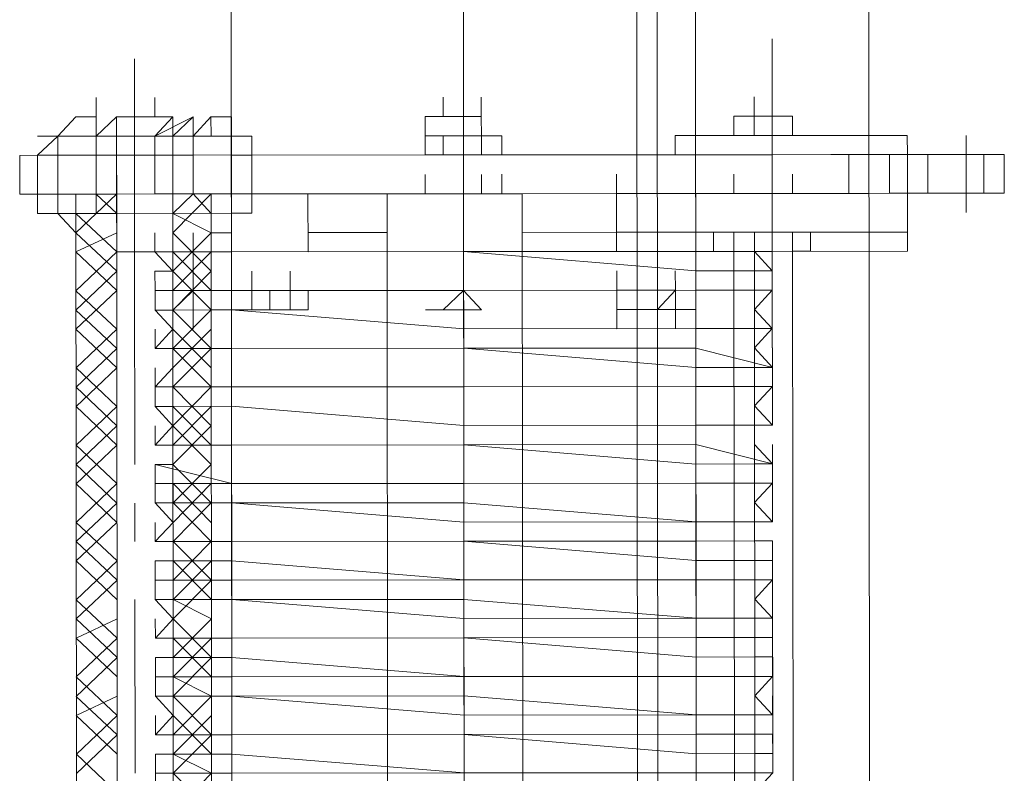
# Model space of a CAD drawing. Header units: inches. Extents: x -5850 to 5646, y 8947 to 13007.
# Tile 136 of 256: x -4227 to -4205, y 10831 to 10847. Entities that reach past the tile are written whole.
import ezdxf

# ---------------------------------------------------------------- set-up
doc = ezdxf.new("R2010")
doc.units = ezdxf.units.IN
doc.header["$MEASUREMENT"] = 0
doc.layers.add('at_Entity', color=7, linetype='Continuous')

msp = doc.modelspace()

# ---------------------------------------------------------------- linework, layer by layer
at = {"layer": 'at_Entity', "color": 7, "lineweight": 20}
for p, q in [((-4212.949, 10500.153), (-4213.751, 11398.174)), ((-4212.557, 10560.981), (-4213.305, 11398.174)), ((-4208.676, 11398.178), (-4207.875, 10500.158)), ((-4207.875, 10500.158), (-4208.676, 11398.178)), ((-4221.87, 10560.973), (-4222.555, 11328.048)), ((-4211.666, 10500.154), (-4212.406, 11328.057)), ((-4217.495, 10845.251), (-4217.496, 10845.675)), ((-4217.049, 10845.252), (-4217.05, 10845.676)), ((-4217.049, 10845.252), (-4217.05, 10845.676)), ((-4216.659, 10845.252), (-4216.659, 10845.676)), ((-4216.659, 10845.252), (-4216.659, 10845.676)), ((-4216.659, 10845.252), (-4216.659, 10845.676)), ((-4210.692, 10845.258), (-4210.692, 10845.681)), ((-4225.525, 10845.244), (-4225.915, 10844.82)), ((-4225.525, 10845.244), (-4225.079, 10845.245)), ((-4225.079, 10845.245), (-4225.079, 10844.821)), ((-4224.633, 10845.245), (-4223.406, 10845.246)), ((-4224.243, 10845.245), (-4224.633, 10845.245)), ((-4224.632, 10844.403), (-4224.633, 10845.245)), ((-4223.797, 10845.246), (-4224.243, 10845.245)), ((-4223.406, 10845.246), (-4223.406, 10844.822)), ((-4222.96, 10844.823), (-4222.57, 10845.247)), ((-4222.57, 10845.247), (-4222.124, 10845.247)), ((-4222.124, 10845.247), (-4222.123, 10844.824)), ((-4217.886, 10845.251), (-4217.049, 10845.252)), ((-4217.885, 10844.409), (-4217.886, 10845.251)), ((-4217.049, 10845.252), (-4217.495, 10845.251)), ((-4216.659, 10845.252), (-4217.049, 10845.252)), ((-4217.049, 10845.252), (-4216.659, 10845.252)), ((-4216.658, 10844.828), (-4216.659, 10845.252)), ((-4216.659, 10845.252), (-4216.658, 10844.828)), ((-4211.138, 10845.257), (-4210.692, 10845.258)), ((-4211.138, 10844.833), (-4211.138, 10845.257)), ((-4211.138, 10844.833), (-4211.138, 10845.257)), ((-4210.302, 10845.258), (-4210.692, 10845.258)), ((-4210.692, 10844.834), (-4210.692, 10845.258)), ((-4210.692, 10845.258), (-4209.856, 10845.258)), ((-4209.856, 10845.258), (-4209.855, 10844.834)), ((-4225.915, 10844.82), (-4226.361, 10844.402)), ((-4225.915, 10844.402), (-4225.915, 10844.82)), ((-4225.915, 10844.82), (-4225.525, 10844.82)), ((-4225.915, 10844.402), (-4225.915, 10844.82)), ((-4225.525, 10844.82), (-4224.633, 10844.821)), ((-4225.079, 10844.821), (-4224.633, 10844.821)), ((-4225.078, 10844.403), (-4225.079, 10844.821)), ((-4225.078, 10844.403), (-4225.079, 10844.821)), ((-4224.633, 10844.821), (-4223.406, 10844.822)), ((-4224.633, 10844.821), (-4224.632, 10844.403)), ((-4223.796, 10844.822), (-4223.796, 10844.404)), ((-4223.406, 10844.822), (-4222.96, 10844.823)), ((-4223.406, 10844.404), (-4223.406, 10844.822)), ((-4223.406, 10844.404), (-4223.406, 10844.822)), ((-4223.406, 10844.822), (-4223.406, 10844.404)), ((-4223.406, 10844.404), (-4223.406, 10844.822)), ((-4222.959, 10844.405), (-4222.96, 10844.823)), ((-4222.96, 10844.823), (-4222.569, 10844.823)), ((-4222.569, 10844.823), (-4222.123, 10844.824)), ((-4222.123, 10844.824), (-4221.677, 10844.824)), ((-4222.123, 10844.824), (-4222.123, 10844.405)), ((-4222.123, 10844.405), (-4222.123, 10844.824)), ((-4221.677, 10844.824), (-4221.677, 10844.406)), ((-4216.658, 10844.828), (-4217.885, 10844.827)), ((-4217.885, 10844.409), (-4217.885, 10844.827)), ((-4217.885, 10844.409), (-4217.885, 10844.827)), ((-4217.495, 10844.828), (-4217.495, 10844.409)), ((-4217.049, 10844.828), (-4217.048, 10844.41)), ((-4216.658, 10844.828), (-4216.212, 10844.829)), ((-4216.658, 10844.828), (-4216.658, 10844.41)), ((-4216.212, 10844.411), (-4216.212, 10844.829)), ((-4216.212, 10844.829), (-4216.212, 10844.411)), ((-4216.212, 10844.411), (-4216.212, 10844.829)), ((-4210.692, 10844.834), (-4212.42, 10844.832)), ((-4212.42, 10844.832), (-4212.42, 10844.414)), ((-4212.42, 10844.414), (-4212.42, 10844.832)), ((-4211.138, 10844.833), (-4210.692, 10844.834)), ((-4210.692, 10844.834), (-4209.465, 10844.835)), ((-4210.692, 10844.834), (-4210.301, 10844.834)), ((-4210.692, 10844.834), (-4210.301, 10844.834)), ((-4210.301, 10844.834), (-4210.692, 10844.834)), ((-4209.465, 10844.835), (-4210.301, 10844.834)), ((-4209.465, 10844.835), (-4210.301, 10844.834)), ((-4210.301, 10844.834), (-4210.301, 10844.416)), ((-4210.301, 10844.416), (-4210.301, 10844.834)), ((-4209.855, 10844.834), (-4209.465, 10844.835)), ((-4207.346, 10844.837), (-4209.465, 10844.835)), ((-4207.345, 10844.418), (-4207.346, 10844.837)), ((-4207.345, 10844.418), (-4207.346, 10844.837)), ((-4226.361, 10844.402), (-4226.751, 10844.401)), ((-4226.751, 10844.401), (-4226.751, 10843.554)), ((-4226.36, 10843.554), (-4226.361, 10844.402)), ((-4226.361, 10844.402), (-4226.36, 10843.554)), ((-4226.361, 10844.402), (-4225.915, 10844.402)), ((-4225.915, 10844.402), (-4226.361, 10844.402)), ((-4226.361, 10844.402), (-4226.36, 10843.554)), ((-4225.078, 10844.403), (-4225.915, 10844.402)), ((-4225.914, 10843.554), (-4225.915, 10844.402)), ((-4225.915, 10844.402), (-4225.914, 10843.554)), ((-4225.915, 10844.402), (-4225.914, 10843.554)), ((-4224.632, 10844.403), (-4225.078, 10844.403)), ((-4225.078, 10844.403), (-4224.632, 10844.403)), ((-4224.632, 10844.403), (-4223.406, 10844.404)), ((-4224.632, 10844.403), (-4223.406, 10844.404)), ((-4224.632, 10843.555), (-4224.632, 10844.403)), ((-4224.632, 10844.403), (-4224.632, 10843.555)), ((-4222.959, 10844.405), (-4223.796, 10844.404)), ((-4223.796, 10844.404), (-4223.795, 10843.556)), ((-4223.796, 10844.404), (-4223.795, 10843.556)), ((-4223.406, 10844.404), (-4222.959, 10844.405)), ((-4217.885, 10844.409), (-4222.959, 10844.405)), ((-4222.123, 10844.405), (-4221.677, 10844.406)), ((-4221.677, 10844.406), (-4222.123, 10844.405)), ((-4222.123, 10844.405), (-4222.122, 10843.558)), ((-4221.677, 10844.406), (-4221.676, 10843.558)), ((-4221.677, 10844.406), (-4221.676, 10843.558)), ((-4221.677, 10844.406), (-4221.676, 10843.558)), ((-4216.212, 10844.411), (-4217.885, 10844.409)), ((-4217.495, 10844.409), (-4217.885, 10844.409)), ((-4216.658, 10844.41), (-4217.495, 10844.409)), ((-4216.212, 10844.411), (-4216.658, 10844.41)), ((-4212.42, 10844.414), (-4216.212, 10844.411)), ((-4212.42, 10844.414), (-4211.137, 10844.415)), ((-4211.137, 10844.415), (-4210.301, 10844.416)), ((-4209.018, 10844.417), (-4210.301, 10844.416)), ((-4208.628, 10844.417), (-4210.301, 10844.416)), ((-4208.628, 10844.417), (-4209.018, 10844.417)), ((-4208.628, 10844.417), (-4208.182, 10844.418)), ((-4208.627, 10843.57), (-4208.628, 10844.417)), ((-4207.736, 10844.418), (-4208.182, 10844.418)), ((-4207.735, 10843.571), (-4207.736, 10844.418)), ((-4207.736, 10844.418), (-4207.345, 10844.418)), ((-4206.063, 10844.42), (-4207.345, 10844.418)), ((-4206.899, 10843.571), (-4206.899, 10844.419)), ((-4205.226, 10844.42), (-4206.063, 10844.42)), ((-4205.672, 10843.572), (-4205.673, 10844.42)), ((-4205.226, 10843.573), (-4205.226, 10844.42)), ((-4225.078, 10843.555), (-4225.078, 10843.979)), ((-4225.078, 10843.555), (-4225.078, 10843.979)), ((-4224.632, 10843.555), (-4224.632, 10843.979)), ((-4223.795, 10843.556), (-4223.796, 10843.98)), ((-4223.405, 10843.557), (-4223.405, 10843.98)), ((-4223.405, 10843.557), (-4223.405, 10843.98)), ((-4221.676, 10843.558), (-4221.676, 10843.982)), ((-4221.676, 10843.558), (-4221.676, 10843.982)), ((-4217.884, 10843.561), (-4217.885, 10843.985)), ((-4217.884, 10843.561), (-4217.885, 10843.985)), ((-4216.657, 10843.563), (-4216.658, 10843.986)), ((-4216.657, 10843.563), (-4216.658, 10843.986)), ((-4216.211, 10843.563), (-4216.212, 10843.987)), ((-4213.702, 10843.565), (-4213.702, 10843.989)), ((-4213.702, 10843.565), (-4213.702, 10843.989)), ((-4211.137, 10843.567), (-4211.137, 10843.991)), ((-4210.3, 10843.568), (-4210.301, 10843.992)), ((-4209.854, 10843.569), (-4209.854, 10843.992)), ((-4207.345, 10843.571), (-4207.345, 10843.995)), ((-4226.36, 10843.554), (-4226.751, 10843.554)), ((-4225.914, 10843.554), (-4226.36, 10843.554)), ((-4226.36, 10843.554), (-4226.36, 10843.13)), ((-4225.914, 10843.554), (-4226.36, 10843.554)), ((-4225.078, 10843.555), (-4225.914, 10843.554)), ((-4225.914, 10843.13), (-4225.914, 10843.554)), ((-4225.914, 10843.554), (-4225.914, 10843.13)), ((-4225.523, 10843.131), (-4225.524, 10843.555)), ((-4225.078, 10843.555), (-4225.524, 10843.555)), ((-4225.499, 10815.678), (-4225.524, 10843.555)), ((-4224.632, 10843.555), (-4225.078, 10843.555)), ((-4224.631, 10843.132), (-4225.078, 10843.555)), ((-4224.632, 10843.555), (-4225.078, 10843.555)), ((-4225.078, 10843.555), (-4224.632, 10843.555)), ((-4225.077, 10843.131), (-4225.078, 10843.555)), ((-4224.632, 10843.555), (-4223.795, 10843.556)), ((-4224.632, 10843.555), (-4224.63, 10842.29)), ((-4224.632, 10843.555), (-4224.631, 10843.132)), ((-4223.795, 10843.556), (-4223.405, 10843.557)), ((-4222.959, 10843.557), (-4223.405, 10843.557)), ((-4223.405, 10843.557), (-4222.959, 10843.557)), ((-4223.404, 10843.133), (-4223.405, 10843.557)), ((-4222.959, 10843.557), (-4223.405, 10843.557)), ((-4223.405, 10843.557), (-4223.404, 10842.291)), ((-4223.404, 10843.133), (-4223.405, 10843.557)), ((-4223.404, 10843.133), (-4223.405, 10843.557)), ((-4222.959, 10843.557), (-4222.568, 10843.557)), ((-4222.568, 10843.557), (-4222.959, 10843.557)), ((-4217.494, 10843.562), (-4222.568, 10843.557)), ((-4222.543, 10815.681), (-4222.568, 10843.557)), ((-4222.122, 10843.558), (-4217.048, 10843.562)), ((-4222.097, 10815.681), (-4222.122, 10843.558)), ((-4222.121, 10842.292), (-4222.122, 10843.558)), ((-4222.122, 10843.558), (-4222.122, 10843.134)), ((-4221.676, 10843.558), (-4221.676, 10843.134)), ((-4221.676, 10843.558), (-4221.676, 10843.134)), ((-4218.33, 10843.561), (-4220.449, 10843.559)), ((-4220.449, 10843.559), (-4217.884, 10843.561)), ((-4220.449, 10843.559), (-4220.448, 10842.293)), ((-4218.696, 10815.684), (-4218.721, 10843.561)), ((-4218.721, 10843.561), (-4218.33, 10843.561)), ((-4218.33, 10843.561), (-4216.211, 10843.563)), ((-4218.33, 10843.561), (-4217.884, 10843.561)), ((-4217.884, 10843.561), (-4216.211, 10843.563)), ((-4217.494, 10843.562), (-4212.419, 10843.566)), ((-4217.048, 10843.562), (-4216.657, 10843.563)), ((-4211.973, 10843.567), (-4216.657, 10843.563)), ((-4213.702, 10843.565), (-4216.657, 10843.563)), ((-4216.211, 10843.563), (-4216.657, 10843.563)), ((-4216.211, 10843.563), (-4213.702, 10843.565)), ((-4216.211, 10843.563), (-4215.765, 10843.563)), ((-4215.765, 10843.563), (-4215.74, 10815.687)), ((-4207.345, 10843.571), (-4213.702, 10843.565)), ((-4212.419, 10843.566), (-4213.702, 10843.565)), ((-4213.701, 10842.718), (-4213.702, 10843.565)), ((-4207.345, 10843.571), (-4212.419, 10843.566)), ((-4211.137, 10843.567), (-4212.419, 10843.566)), ((-4211.973, 10843.567), (-4211.972, 10842.301)), ((-4211.948, 10815.69), (-4211.973, 10843.567)), ((-4211.583, 10843.567), (-4209.464, 10843.569)), ((-4211.583, 10843.567), (-4209.464, 10843.569)), ((-4210.3, 10843.568), (-4211.137, 10843.567)), ((-4210.3, 10843.568), (-4208.627, 10843.57)), ((-4209.018, 10843.569), (-4210.3, 10843.568)), ((-4208.627, 10843.57), (-4209.018, 10843.569)), ((-4208.181, 10843.57), (-4208.627, 10843.57)), ((-4207.735, 10843.571), (-4208.181, 10843.57)), ((-4207.345, 10843.571), (-4207.735, 10843.571)), ((-4206.062, 10843.572), (-4207.345, 10843.571)), ((-4207.344, 10842.723), (-4207.345, 10843.571)), ((-4205.226, 10843.573), (-4206.062, 10843.572)), ((-4226.36, 10843.13), (-4225.914, 10843.13)), ((-4225.523, 10843.131), (-4225.914, 10843.13)), ((-4225.523, 10842.707), (-4225.914, 10843.13)), ((-4224.631, 10843.132), (-4224.63, 10842.29)), ((-4224.63, 10842.29), (-4224.631, 10843.132)), ((-4223.404, 10843.133), (-4223.404, 10842.291)), ((-4223.404, 10843.133), (-4223.404, 10842.291)), ((-4222.122, 10843.134), (-4222.568, 10843.133)), ((-4221.676, 10843.134), (-4222.122, 10843.134)), ((-4222.122, 10843.134), (-4222.121, 10842.71)), ((-4213.701, 10842.718), (-4213.701, 10843.141)), ((-4224.63, 10842.29), (-4224.631, 10842.708)), ((-4224.63, 10842.29), (-4224.631, 10842.708)), ((-4224.63, 10842.29), (-4224.631, 10842.708)), ((-4224.63, 10842.29), (-4224.631, 10842.708)), ((-4224.63, 10842.29), (-4224.631, 10842.708)), ((-4224.63, 10842.29), (-4224.631, 10842.708)), ((-4223.794, 10842.29), (-4223.794, 10842.709)), ((-4223.794, 10842.29), (-4223.794, 10842.709)), ((-4223.404, 10842.291), (-4223.404, 10842.709)), ((-4223.404, 10842.291), (-4223.404, 10842.709)), ((-4223.404, 10842.291), (-4223.404, 10842.709)), ((-4223.404, 10842.291), (-4223.404, 10842.709)), ((-4223.404, 10842.291), (-4223.404, 10842.709)), ((-4223.404, 10842.291), (-4223.404, 10842.709)), ((-4222.958, 10842.291), (-4222.958, 10842.709)), ((-4222.958, 10842.291), (-4222.958, 10842.709)), ((-4222.958, 10842.291), (-4222.958, 10842.709)), ((-4222.121, 10842.71), (-4222.568, 10842.71)), ((-4222.567, 10842.291), (-4222.568, 10842.71)), ((-4222.567, 10842.291), (-4222.568, 10842.71)), ((-4222.567, 10842.291), (-4222.568, 10842.71)), ((-4222.121, 10842.292), (-4222.121, 10842.71)), ((-4220.449, 10842.712), (-4218.72, 10842.713)), ((-4215.764, 10842.716), (-4213.701, 10842.718)), ((-4207.344, 10842.723), (-4213.701, 10842.718)), ((-4213.701, 10842.718), (-4213.701, 10842.299)), ((-4213.701, 10842.718), (-4213.701, 10842.299)), ((-4211.972, 10842.301), (-4211.972, 10842.719)), ((-4211.582, 10842.301), (-4211.582, 10842.719)), ((-4211.136, 10842.302), (-4211.136, 10842.72)), ((-4209.853, 10842.303), (-4209.853, 10842.721)), ((-4209.853, 10842.303), (-4209.853, 10842.721)), ((-4209.463, 10842.303), (-4209.463, 10842.721)), ((-4207.344, 10842.305), (-4207.344, 10842.723)), ((-4222.121, 10842.292), (-4217.047, 10842.296)), ((-4222.121, 10842.292), (-4217.047, 10842.296)), ((-4217.047, 10842.296), (-4222.121, 10842.292)), ((-4220.448, 10842.293), (-4218.719, 10842.295)), ((-4211.972, 10842.301), (-4217.047, 10842.296)), ((-4217.047, 10842.296), (-4211.972, 10841.877)), ((-4211.972, 10841.877), (-4217.047, 10842.296)), ((-4213.701, 10842.299), (-4215.764, 10842.298)), ((-4213.701, 10842.299), (-4211.582, 10842.301)), ((-4210.689, 10842.302), (-4211.972, 10842.301)), ((-4211.582, 10842.301), (-4210.299, 10842.302)), ((-4211.136, 10842.302), (-4211.582, 10842.301)), ((-4211.136, 10842.302), (-4211.582, 10842.301)), ((-4211.136, 10842.302), (-4209.463, 10842.303)), ((-4211.136, 10842.302), (-4209.853, 10842.303)), ((-4211.113, 10816.533), (-4211.136, 10842.302)), ((-4210.299, 10841.879), (-4210.689, 10842.302)), ((-4210.299, 10842.302), (-4207.344, 10842.305)), ((-4210.299, 10841.879), (-4210.299, 10842.302)), ((-4209.463, 10842.303), (-4209.853, 10842.303)), ((-4209.853, 10842.303), (-4209.83, 10816.534)), ((-4224.63, 10842.29), (-4223.404, 10842.291)), ((-4223.404, 10842.291), (-4224.63, 10842.29)), ((-4224.607, 10816.521), (-4224.63, 10842.29)), ((-4224.607, 10816.521), (-4224.63, 10842.29)), ((-4222.958, 10842.291), (-4223.794, 10842.29)), ((-4222.958, 10842.291), (-4223.794, 10842.29)), ((-4222.958, 10842.291), (-4223.794, 10842.29)), ((-4223.794, 10842.29), (-4223.403, 10841.867)), ((-4223.404, 10842.291), (-4223.381, 10816.522)), ((-4223.404, 10842.291), (-4223.381, 10816.522)), ((-4222.958, 10842.291), (-4222.957, 10841.443)), ((-4222.957, 10841.443), (-4222.958, 10842.291)), ((-4222.958, 10842.291), (-4222.567, 10842.291)), ((-4222.958, 10842.291), (-4222.567, 10842.291)), ((-4222.958, 10842.291), (-4222.567, 10842.291)), ((-4222.567, 10842.291), (-4222.121, 10842.292)), ((-4222.121, 10842.292), (-4222.567, 10842.291)), ((-4222.121, 10842.292), (-4222.567, 10842.291)), ((-4222.567, 10842.291), (-4222.566, 10841.444)), ((-4222.567, 10842.291), (-4222.566, 10841.444)), ((-4223.793, 10841.443), (-4223.794, 10841.867)), ((-4223.403, 10841.867), (-4223.794, 10841.867)), ((-4223.794, 10841.867), (-4223.793, 10841.443)), ((-4222.957, 10841.443), (-4222.957, 10841.867)), ((-4222.957, 10841.443), (-4222.957, 10841.867)), ((-4222.957, 10841.443), (-4222.957, 10841.867)), ((-4222.957, 10841.443), (-4222.957, 10841.867)), ((-4222.566, 10841.444), (-4222.567, 10841.868)), ((-4222.566, 10841.444), (-4222.567, 10841.868)), ((-4222.566, 10841.444), (-4222.567, 10841.868)), ((-4222.566, 10841.444), (-4222.567, 10841.868)), ((-4221.674, 10841.445), (-4221.675, 10841.868)), ((-4220.838, 10841.445), (-4220.838, 10841.869)), ((-4220.838, 10841.445), (-4220.838, 10841.869)), ((-4220.838, 10841.445), (-4220.838, 10841.869)), ((-4213.7, 10841.452), (-4213.7, 10841.876)), ((-4211.972, 10841.877), (-4210.299, 10841.879)), ((-4210.299, 10841.879), (-4211.972, 10841.877)), ((-4210.689, 10841.878), (-4210.299, 10841.879)), ((-4210.689, 10841.454), (-4210.689, 10841.878)), ((-4210.298, 10841.455), (-4210.299, 10841.879)), ((-4222.957, 10841.443), (-4223.793, 10841.443)), ((-4223.793, 10841.443), (-4222.957, 10841.443)), ((-4223.793, 10841.019), (-4223.793, 10841.443)), ((-4223.793, 10841.443), (-4223.403, 10841.443)), ((-4223.403, 10841.019), (-4222.957, 10841.443)), ((-4223.403, 10841.443), (-4223.403, 10841.019)), ((-4222.566, 10841.444), (-4222.957, 10841.443)), ((-4222.957, 10841.443), (-4222.566, 10841.444)), ((-4222.566, 10841.444), (-4222.12, 10841.444)), ((-4222.12, 10841.444), (-4222.566, 10841.444)), ((-4222.566, 10841.444), (-4222.566, 10841.02)), ((-4222.12, 10841.444), (-4217.046, 10841.449)), ((-4217.046, 10841.449), (-4222.12, 10841.444)), ((-4220.838, 10841.445), (-4221.674, 10841.445)), ((-4221.674, 10841.445), (-4220.838, 10841.445)), ((-4221.674, 10841.445), (-4221.284, 10841.445)), ((-4221.674, 10841.021), (-4221.674, 10841.445)), ((-4221.674, 10841.021), (-4221.674, 10841.445)), ((-4221.284, 10841.445), (-4221.283, 10841.021)), ((-4220.838, 10841.445), (-4220.837, 10841.022)), ((-4220.837, 10841.022), (-4220.838, 10841.445)), ((-4220.838, 10841.445), (-4220.837, 10841.022)), ((-4220.837, 10841.022), (-4220.838, 10841.445)), ((-4220.447, 10841.446), (-4220.447, 10841.022)), ((-4220.447, 10841.446), (-4220.447, 10841.022)), ((-4217.492, 10841.025), (-4217.046, 10841.449)), ((-4217.046, 10841.449), (-4211.971, 10841.453)), ((-4211.971, 10841.453), (-4217.046, 10841.449)), ((-4217.046, 10841.449), (-4216.655, 10841.025)), ((-4212.417, 10841.453), (-4213.7, 10841.452)), ((-4212.417, 10841.453), (-4213.7, 10841.452)), ((-4213.7, 10841.028), (-4213.7, 10841.452)), ((-4213.7, 10841.028), (-4213.7, 10841.452)), ((-4213.7, 10841.452), (-4213.699, 10840.61)), ((-4213.7, 10841.028), (-4213.7, 10841.452)), ((-4213.7, 10841.028), (-4213.7, 10841.452)), ((-4213.7, 10841.028), (-4213.7, 10841.452)), ((-4213.7, 10841.452), (-4213.699, 10840.61)), ((-4213.7, 10841.028), (-4213.7, 10841.452)), ((-4213.254, 10841.452), (-4213.253, 10840.61)), ((-4213.254, 10841.452), (-4213.253, 10840.61)), ((-4213.253, 10841.028), (-4213.254, 10841.452)), ((-4212.417, 10841.029), (-4212.417, 10841.453)), ((-4212.417, 10841.029), (-4212.417, 10841.453)), ((-4212.417, 10841.029), (-4212.417, 10841.453)), ((-4211.971, 10841.453), (-4210.298, 10841.455)), ((-4210.298, 10841.455), (-4211.971, 10841.453)), ((-4210.298, 10841.455), (-4210.689, 10841.454)), ((-4210.688, 10841.031), (-4210.298, 10841.455)), ((-4223.793, 10841.019), (-4222.956, 10841.02)), ((-4222.12, 10841.02), (-4223.793, 10841.019)), ((-4223.403, 10841.019), (-4223.793, 10841.019)), ((-4223.793, 10841.019), (-4223.402, 10840.601)), ((-4222.566, 10841.02), (-4223.403, 10841.019)), ((-4222.566, 10841.02), (-4222.12, 10841.02)), ((-4222.12, 10841.02), (-4217.045, 10840.607)), ((-4217.045, 10840.607), (-4222.12, 10841.02)), ((-4220.837, 10841.022), (-4221.674, 10841.021)), ((-4221.674, 10841.021), (-4220.837, 10841.022)), ((-4221.283, 10841.021), (-4221.674, 10841.021)), ((-4216.655, 10841.025), (-4217.492, 10841.025)), ((-4212.417, 10841.029), (-4212.807, 10841.029)), ((-4212.807, 10841.029), (-4212.417, 10841.029)), ((-4212.417, 10841.029), (-4212.417, 10840.611)), ((-4212.417, 10840.611), (-4212.417, 10841.029)), ((-4212.417, 10840.611), (-4212.417, 10841.029)), ((-4210.298, 10840.613), (-4210.688, 10841.031)), ((-4210.298, 10840.613), (-4210.298, 10841.031)), ((-4223.792, 10840.177), (-4223.792, 10840.601)), ((-4223.402, 10840.601), (-4223.792, 10840.177)), ((-4217.045, 10840.607), (-4211.97, 10840.611)), ((-4211.97, 10840.611), (-4217.045, 10840.607)), ((-4212.417, 10840.611), (-4213.699, 10840.61)), ((-4212.417, 10840.611), (-4213.699, 10840.61)), ((-4211.97, 10840.611), (-4210.298, 10840.613)), ((-4210.298, 10840.613), (-4211.97, 10840.611)), ((-4210.688, 10840.189), (-4210.298, 10840.613)), ((-4223.792, 10840.177), (-4222.119, 10840.178)), ((-4222.119, 10840.178), (-4223.792, 10840.177)), ((-4223.792, 10840.177), (-4223.402, 10840.177)), ((-4223.402, 10840.177), (-4223.401, 10839.753)), ((-4222.119, 10840.178), (-4217.045, 10840.183)), ((-4222.119, 10840.178), (-4217.045, 10840.183)), ((-4211.97, 10840.187), (-4217.045, 10840.183)), ((-4217.045, 10840.183), (-4211.97, 10839.764)), ((-4211.97, 10840.187), (-4210.297, 10839.765)), ((-4210.297, 10839.765), (-4210.688, 10840.189)), ((-4210.297, 10839.765), (-4210.297, 10840.189)), ((-4223.791, 10839.335), (-4223.792, 10839.753)), ((-4223.401, 10839.753), (-4223.791, 10839.335)), ((-4210.297, 10839.765), (-4211.97, 10839.764)), ((-4210.687, 10839.347), (-4210.687, 10839.765)), ((-4210.687, 10839.765), (-4210.297, 10839.765)), ((-4210.296, 10839.347), (-4210.297, 10839.765)), ((-4223.791, 10839.335), (-4222.118, 10839.336)), ((-4222.118, 10839.336), (-4223.791, 10839.335)), ((-4223.791, 10838.911), (-4223.791, 10839.335)), ((-4223.791, 10839.335), (-4223.401, 10839.335)), ((-4223.401, 10839.335), (-4223.401, 10838.911)), ((-4222.118, 10839.336), (-4217.044, 10839.341)), ((-4217.044, 10839.341), (-4222.118, 10839.336)), ((-4217.044, 10839.341), (-4211.969, 10839.345)), ((-4211.969, 10839.345), (-4217.044, 10839.341)), ((-4211.969, 10839.345), (-4210.296, 10839.347)), ((-4210.296, 10839.347), (-4211.969, 10839.345)), ((-4210.296, 10839.347), (-4210.687, 10839.347)), ((-4210.686, 10838.923), (-4210.296, 10839.347)), ((-4223.791, 10838.911), (-4222.118, 10838.913)), ((-4222.118, 10838.913), (-4223.791, 10838.911)), ((-4223.401, 10838.911), (-4223.791, 10838.911)), ((-4223.791, 10838.911), (-4223.4, 10838.488)), ((-4222.118, 10838.913), (-4217.043, 10838.493)), ((-4222.118, 10838.913), (-4217.043, 10838.493)), ((-4210.296, 10838.499), (-4210.686, 10838.923)), ((-4210.296, 10838.499), (-4210.296, 10838.923)), ((-4223.79, 10838.063), (-4223.791, 10838.487)), ((-4223.4, 10838.488), (-4223.79, 10838.063)), ((-4217.043, 10838.493), (-4211.969, 10838.498)), ((-4211.969, 10838.498), (-4217.043, 10838.493)), ((-4211.969, 10838.498), (-4210.296, 10838.499)), ((-4210.296, 10838.499), (-4211.969, 10838.498)), ((-4210.686, 10838.075), (-4210.686, 10838.499)), ((-4210.686, 10838.499), (-4210.296, 10838.499)), ((-4223.79, 10838.063), (-4222.117, 10838.065)), ((-4222.117, 10838.065), (-4223.79, 10838.063)), ((-4223.79, 10838.063), (-4223.4, 10838.064)), ((-4223.4, 10838.064), (-4223.4, 10837.64)), ((-4222.117, 10838.065), (-4217.043, 10838.069)), ((-4217.043, 10838.069), (-4222.117, 10838.065)), ((-4211.968, 10838.074), (-4217.043, 10838.069)), ((-4217.043, 10838.069), (-4211.968, 10837.65)), ((-4211.968, 10838.074), (-4210.295, 10837.652)), ((-4210.295, 10837.652), (-4210.686, 10838.075)), ((-4210.295, 10837.652), (-4210.295, 10838.075)), ((-4223.79, 10837.64), (-4222.117, 10837.223)), ((-4223.79, 10837.64), (-4223.789, 10837.221)), ((-4223.4, 10837.64), (-4223.79, 10837.64)), ((-4210.295, 10837.652), (-4211.968, 10837.65)), ((-4210.685, 10837.651), (-4210.295, 10837.652)), ((-4210.685, 10837.233), (-4210.685, 10837.651)), ((-4210.295, 10837.233), (-4210.295, 10837.652)), ((-4222.117, 10837.223), (-4223.789, 10837.221)), ((-4223.789, 10837.221), (-4223.399, 10837.222)), ((-4223.789, 10836.798), (-4223.789, 10837.221)), ((-4223.399, 10837.222), (-4223.399, 10836.798)), ((-4222.117, 10837.223), (-4217.042, 10837.227)), ((-4217.042, 10837.227), (-4222.117, 10837.223)), ((-4217.042, 10837.227), (-4211.967, 10837.232)), ((-4211.967, 10837.232), (-4217.042, 10837.227)), ((-4211.967, 10837.232), (-4210.295, 10837.233)), ((-4210.295, 10837.233), (-4211.967, 10837.232)), ((-4210.295, 10837.233), (-4210.685, 10837.233)), ((-4210.685, 10836.809), (-4210.295, 10837.233)), ((-4223.789, 10836.798), (-4222.116, 10836.799)), ((-4222.116, 10836.799), (-4223.789, 10836.798)), ((-4223.399, 10836.798), (-4223.789, 10836.798)), ((-4223.789, 10836.798), (-4223.398, 10836.374)), ((-4217.042, 10836.804), (-4222.116, 10836.799)), ((-4222.116, 10836.799), (-4217.041, 10836.38)), ((-4217.042, 10836.804), (-4211.967, 10836.384)), ((-4210.294, 10836.386), (-4210.685, 10836.809)), ((-4210.294, 10836.386), (-4210.294, 10836.81)), ((-4223.788, 10835.956), (-4223.789, 10836.374)), ((-4223.398, 10836.374), (-4223.788, 10835.956)), ((-4211.967, 10836.384), (-4217.041, 10836.38)), ((-4211.967, 10836.384), (-4210.294, 10836.386)), ((-4210.294, 10836.386), (-4211.967, 10836.384)), ((-4210.684, 10836.385), (-4210.294, 10836.386)), ((-4210.684, 10835.967), (-4210.684, 10836.385)), ((-4223.788, 10835.956), (-4222.115, 10835.957)), ((-4222.115, 10835.957), (-4223.788, 10835.956)), ((-4223.788, 10835.956), (-4223.398, 10835.956)), ((-4223.398, 10835.956), (-4223.398, 10835.532)), ((-4222.115, 10835.957), (-4217.041, 10835.962)), ((-4222.115, 10835.957), (-4217.041, 10835.962)), ((-4211.966, 10835.966), (-4217.041, 10835.962)), ((-4217.041, 10835.962), (-4211.966, 10835.542)), ((-4211.966, 10835.966), (-4210.293, 10835.968)), ((-4210.293, 10835.968), (-4210.684, 10835.967)), ((-4210.293, 10835.544), (-4210.293, 10835.968)), ((-4223.788, 10835.532), (-4222.115, 10835.533)), ((-4223.788, 10835.532), (-4223.788, 10835.108)), ((-4223.398, 10835.532), (-4223.788, 10835.532)), ((-4222.115, 10835.533), (-4217.04, 10835.114)), ((-4211.966, 10835.542), (-4210.293, 10835.544)), ((-4210.683, 10835.543), (-4210.293, 10835.544)), ((-4210.683, 10835.12), (-4210.683, 10835.543)), ((-4210.293, 10835.12), (-4210.293, 10835.544)), ((-4223.788, 10835.108), (-4222.115, 10835.109)), ((-4223.787, 10834.684), (-4223.788, 10835.108)), ((-4223.788, 10835.108), (-4223.397, 10835.108)), ((-4223.397, 10835.108), (-4223.397, 10834.684)), ((-4217.04, 10835.114), (-4222.115, 10835.109)), ((-4217.04, 10835.114), (-4211.966, 10835.118)), ((-4211.966, 10835.118), (-4217.04, 10835.114)), ((-4211.966, 10835.118), (-4210.293, 10835.12)), ((-4210.293, 10835.12), (-4211.966, 10835.118)), ((-4210.293, 10835.12), (-4210.683, 10835.12)), ((-4210.683, 10834.696), (-4210.293, 10835.12)), ((-4223.787, 10834.684), (-4222.114, 10834.686)), ((-4222.114, 10834.686), (-4223.787, 10834.684)), ((-4223.397, 10834.684), (-4223.787, 10834.684)), ((-4223.787, 10834.684), (-4223.396, 10834.266)), ((-4217.04, 10834.69), (-4222.114, 10834.686)), ((-4222.114, 10834.686), (-4217.039, 10834.272)), ((-4217.04, 10834.69), (-4211.965, 10834.276)), ((-4210.292, 10834.278), (-4210.683, 10834.696)), ((-4210.292, 10834.278), (-4210.292, 10834.696)), ((-4223.786, 10833.842), (-4223.787, 10834.266)), ((-4223.396, 10834.266), (-4223.786, 10833.842)), ((-4211.965, 10834.276), (-4217.039, 10834.272)), ((-4211.965, 10834.276), (-4210.292, 10834.278)), ((-4210.292, 10834.278), (-4211.965, 10834.276)), ((-4210.682, 10833.854), (-4210.682, 10834.278)), ((-4210.682, 10834.278), (-4210.292, 10834.278)), ((-4223.786, 10833.842), (-4222.114, 10833.844)), ((-4222.114, 10833.844), (-4223.786, 10833.842)), ((-4223.786, 10833.842), (-4223.396, 10833.842)), ((-4223.396, 10833.842), (-4223.396, 10833.419)), ((-4222.114, 10833.844), (-4217.039, 10833.848)), ((-4217.039, 10833.848), (-4222.114, 10833.844)), ((-4211.964, 10833.853), (-4217.039, 10833.848)), ((-4217.039, 10833.848), (-4211.964, 10833.429)), ((-4211.964, 10833.853), (-4210.292, 10833.854)), ((-4210.292, 10833.854), (-4210.682, 10833.854)), ((-4210.291, 10833.43), (-4210.292, 10833.854)), ((-4223.786, 10833.418), (-4222.113, 10833.42)), ((-4223.396, 10833.419), (-4223.786, 10833.418)), ((-4223.786, 10833.418), (-4223.786, 10832.994)), ((-4222.113, 10833.42), (-4217.038, 10833)), ((-4211.964, 10833.429), (-4210.291, 10833.43)), ((-4210.681, 10833.006), (-4210.682, 10833.43)), ((-4210.682, 10833.43), (-4210.291, 10833.43)), ((-4210.291, 10833.007), (-4210.291, 10833.43)), ((-4223.786, 10832.994), (-4222.113, 10832.996)), ((-4223.786, 10832.994), (-4223.395, 10832.995)), ((-4223.785, 10832.571), (-4223.786, 10832.994)), ((-4223.395, 10832.995), (-4223.395, 10832.571)), ((-4222.113, 10832.996), (-4217.038, 10833)), ((-4217.038, 10833), (-4211.964, 10833.005)), ((-4211.964, 10833.005), (-4217.038, 10833)), ((-4211.964, 10833.005), (-4210.291, 10833.007)), ((-4210.291, 10833.007), (-4211.964, 10833.005)), ((-4210.291, 10833.007), (-4210.681, 10833.006)), ((-4210.681, 10832.582), (-4210.291, 10833.007)), ((-4223.785, 10832.571), (-4222.112, 10832.572)), ((-4222.112, 10832.572), (-4223.785, 10832.571)), ((-4223.395, 10832.571), (-4223.785, 10832.571)), ((-4223.785, 10832.571), (-4223.395, 10832.153)), ((-4222.112, 10832.572), (-4217.038, 10832.577)), ((-4222.112, 10832.572), (-4217.037, 10832.158)), ((-4217.038, 10832.577), (-4211.963, 10832.163)), ((-4210.29, 10832.164), (-4210.681, 10832.582)), ((-4210.29, 10832.164), (-4210.29, 10832.583)), ((-4223.395, 10832.153), (-4223.785, 10831.729)), ((-4223.785, 10831.729), (-4223.785, 10832.152)), ((-4211.963, 10832.163), (-4217.037, 10832.158)), ((-4211.963, 10832.163), (-4210.29, 10832.164)), ((-4210.29, 10832.164), (-4211.963, 10832.163)), ((-4210.68, 10831.74), (-4210.68, 10832.164)), ((-4210.68, 10832.164), (-4210.29, 10832.164)), ((-4223.785, 10831.729), (-4222.112, 10831.73)), ((-4222.112, 10831.73), (-4223.785, 10831.729)), ((-4223.785, 10831.729), (-4223.394, 10831.729)), ((-4223.394, 10831.729), (-4223.394, 10831.305)), ((-4222.112, 10831.73), (-4217.037, 10831.735)), ((-4222.112, 10831.73), (-4217.037, 10831.735)), ((-4211.963, 10831.739), (-4217.037, 10831.735)), ((-4217.037, 10831.735), (-4211.962, 10831.315)), ((-4211.963, 10831.739), (-4210.29, 10831.741)), ((-4210.29, 10831.741), (-4210.68, 10831.74)), ((-4210.289, 10831.317), (-4210.29, 10831.741)), ((-4211.962, 10831.315), (-4210.289, 10831.317)), ((-4210.679, 10830.898), (-4210.68, 10831.317)), ((-4210.68, 10831.317), (-4210.289, 10831.317)), ((-4210.289, 10830.899), (-4210.289, 10831.317)), ((-4223.784, 10831.305), (-4222.111, 10831.306)), ((-4223.784, 10831.305), (-4223.784, 10830.887)), ((-4223.394, 10831.305), (-4223.784, 10831.305)), ((-4222.111, 10831.306), (-4217.036, 10830.893)), ((-4223.784, 10830.887), (-4222.111, 10830.888)), ((-4223.783, 10830.463), (-4223.784, 10830.887)), ((-4223.784, 10830.887), (-4223.393, 10830.887)), ((-4223.393, 10830.887), (-4223.393, 10830.463)), ((-4222.111, 10830.888), (-4217.036, 10830.893)), ((-4217.036, 10830.893), (-4211.962, 10830.897)), ((-4211.962, 10830.897), (-4217.036, 10830.893)), ((-4211.962, 10830.897), (-4210.289, 10830.899)), ((-4210.289, 10830.899), (-4211.962, 10830.897)), ((-4210.289, 10830.899), (-4210.679, 10830.898)), ((-4210.679, 10830.474), (-4210.289, 10830.899))]:
    msp.add_line(p, q, dxfattribs=at)
at = {"layer": 'at_Entity', "color": 3, "lineweight": 20}
for p, q in [((-4217.053, 10849.473), (-4217.049, 10845.252)), ((-4210.303, 10846.948), (-4210.301, 10843.992)), ((-4224.244, 10846.511), (-4224.24, 10841.866)), ((-4225.079, 10845.245), (-4225.08, 10845.669)), ((-4224.243, 10845.245), (-4224.243, 10845.669)), ((-4223.797, 10845.246), (-4223.797, 10845.67)), ((-4217.495, 10845.251), (-4217.496, 10845.675)), ((-4217.049, 10845.252), (-4217.05, 10845.676)), ((-4217.05, 10845.676), (-4217.048, 10843.986)), ((-4216.659, 10845.252), (-4216.659, 10845.676)), ((-4225.079, 10844.821), (-4225.079, 10845.245)), ((-4225.079, 10844.821), (-4224.633, 10845.245)), ((-4224.633, 10845.245), (-4225.079, 10844.821)), ((-4224.633, 10844.821), (-4224.633, 10845.245)), ((-4223.796, 10844.822), (-4222.96, 10845.247)), ((-4223.406, 10845.246), (-4223.796, 10844.822)), ((-4222.96, 10845.247), (-4223.406, 10844.822)), ((-4222.96, 10844.823), (-4222.96, 10845.247)), ((-4222.569, 10844.823), (-4222.57, 10845.247)), ((-4222.121, 10842.71), (-4222.124, 10845.247)), ((-4210.301, 10843.992), (-4210.302, 10845.258)), ((-4221.677, 10844.824), (-4226.361, 10844.82)), ((-4225.915, 10844.82), (-4226.361, 10844.402)), ((-4225.525, 10844.82), (-4225.915, 10844.82)), ((-4225.915, 10844.82), (-4225.914, 10843.554)), ((-4224.633, 10844.821), (-4225.525, 10844.82)), ((-4224.631, 10843.132), (-4224.633, 10844.821)), ((-4223.406, 10844.822), (-4222.569, 10844.823)), ((-4223.404, 10843.133), (-4223.406, 10844.822)), ((-4222.569, 10844.823), (-4221.677, 10844.824)), ((-4221.677, 10844.824), (-4221.676, 10843.134)), ((-4206.063, 10844.838), (-4206.062, 10843.148)), ((-4226.361, 10844.402), (-4226.36, 10843.554)), ((-4225.078, 10843.555), (-4225.078, 10844.403)), ((-4222.959, 10843.557), (-4222.959, 10844.405)), ((-4217.048, 10844.41), (-4217.047, 10843.138)), ((-4217.048, 10843.986), (-4217.048, 10844.41)), ((-4207.345, 10843.571), (-4207.345, 10844.418)), ((-4225.078, 10843.555), (-4225.078, 10843.979)), ((-4225.078, 10843.555), (-4225.078, 10843.979)), ((-4217.047, 10842.296), (-4217.048, 10843.986)), ((-4217.048, 10843.986), (-4217.048, 10843.562)), ((-4210.299, 10842.302), (-4210.301, 10843.992)), ((-4210.301, 10843.992), (-4210.299, 10842.721)), ((-4226.36, 10843.554), (-4225.914, 10843.554)), ((-4225.914, 10843.554), (-4225.914, 10843.13)), ((-4225.523, 10843.131), (-4225.524, 10843.555)), ((-4225.523, 10842.707), (-4224.632, 10843.555)), ((-4224.632, 10843.555), (-4225.078, 10843.555)), ((-4225.078, 10843.555), (-4224.631, 10843.132)), ((-4224.631, 10843.132), (-4224.632, 10843.555)), ((-4224.631, 10843.132), (-4224.632, 10843.555)), ((-4222.959, 10843.557), (-4223.405, 10843.557)), ((-4223.405, 10843.557), (-4223.404, 10842.291)), ((-4223.404, 10843.133), (-4222.959, 10843.557)), ((-4223.404, 10842.709), (-4222.568, 10843.557)), ((-4222.959, 10843.557), (-4222.568, 10843.133)), ((-4217.048, 10843.562), (-4217.047, 10842.715)), ((-4221.676, 10843.134), (-4226.36, 10843.13)), ((-4225.914, 10843.13), (-4224.631, 10843.132)), ((-4225.523, 10843.131), (-4224.63, 10842.29)), ((-4224.631, 10842.708), (-4224.631, 10843.132)), ((-4221.676, 10843.134), (-4223.404, 10843.133)), ((-4223.404, 10843.133), (-4222.568, 10842.71)), ((-4225.523, 10842.289), (-4224.631, 10842.708)), ((-4225.523, 10842.707), (-4224.63, 10841.866)), ((-4224.63, 10842.29), (-4224.631, 10842.708)), ((-4223.404, 10842.709), (-4222.567, 10841.868)), ((-4223.403, 10841.867), (-4222.568, 10842.71)), ((-4222.958, 10842.291), (-4222.958, 10842.709)), ((-4222.958, 10842.291), (-4222.958, 10842.709)), ((-4222.958, 10842.291), (-4222.958, 10842.709)), ((-4217.047, 10842.715), (-4217.047, 10842.296)), ((-4217.047, 10842.296), (-4217.047, 10842.715)), ((-4217.047, 10842.296), (-4217.047, 10842.715)), ((-4217.047, 10842.296), (-4217.047, 10842.715)), ((-4217.047, 10842.296), (-4217.047, 10842.715)), ((-4210.69, 10842.72), (-4210.688, 10841.031)), ((-4210.299, 10842.721), (-4210.299, 10841.879)), ((-4210.299, 10842.721), (-4210.299, 10842.302)), ((-4217.047, 10842.296), (-4217.043, 10838.493)), ((-4217.047, 10842.296), (-4217.046, 10841.449)), ((-4210.299, 10842.302), (-4210.299, 10841.879)), ((-4225.523, 10842.289), (-4224.63, 10841.442)), ((-4225.522, 10841.441), (-4224.63, 10842.29)), ((-4223.404, 10842.291), (-4222.566, 10841.444)), ((-4223.403, 10841.443), (-4222.567, 10842.291)), ((-4222.958, 10842.291), (-4222.956, 10840.601)), ((-4225.522, 10841.017), (-4224.63, 10841.866)), ((-4224.236, 10837.639), (-4224.24, 10841.866)), ((-4223.403, 10841.019), (-4222.567, 10841.868)), ((-4223.403, 10841.867), (-4222.566, 10841.02)), ((-4221.674, 10841.445), (-4221.675, 10841.868)), ((-4217.046, 10841.449), (-4217.046, 10841.873)), ((-4217.046, 10841.449), (-4217.046, 10841.873)), ((-4213.7, 10841.452), (-4213.7, 10841.876)), ((-4212.417, 10841.453), (-4212.418, 10841.877)), ((-4210.299, 10841.879), (-4210.296, 10838.499)), ((-4225.522, 10841.441), (-4224.629, 10840.6)), ((-4225.521, 10840.599), (-4224.63, 10841.442)), ((-4223.403, 10841.443), (-4222.566, 10841.444)), ((-4221.674, 10841.445), (-4221.674, 10841.021)), ((-4221.674, 10841.445), (-4221.284, 10841.445)), ((-4221.674, 10841.021), (-4221.674, 10841.445)), ((-4221.674, 10841.021), (-4221.674, 10841.445)), ((-4221.284, 10841.445), (-4221.283, 10841.021)), ((-4220.838, 10841.445), (-4220.837, 10841.022)), ((-4217.046, 10841.449), (-4217.045, 10841.025)), ((-4213.699, 10840.61), (-4213.7, 10841.452)), ((-4212.417, 10841.453), (-4212.807, 10841.029)), ((-4212.417, 10841.453), (-4212.417, 10840.611)), ((-4212.417, 10841.029), (-4212.417, 10841.453)), ((-4212.417, 10841.029), (-4212.417, 10841.453)), ((-4212.417, 10840.611), (-4212.417, 10841.453)), ((-4212.417, 10841.029), (-4212.417, 10841.453)), ((-4210.677, 10828.785), (-4210.689, 10841.454)), ((-4225.522, 10841.017), (-4224.629, 10840.176)), ((-4223.403, 10841.019), (-4222.565, 10840.178)), ((-4223.402, 10840.177), (-4222.566, 10841.02)), ((-4222.12, 10841.02), (-4220.447, 10841.022)), ((-4217.882, 10841.024), (-4216.655, 10841.025)), ((-4217.045, 10840.607), (-4217.045, 10841.025)), ((-4217.045, 10840.607), (-4217.045, 10841.025)), ((-4217.045, 10841.025), (-4217.045, 10840.607)), ((-4213.7, 10841.028), (-4211.971, 10841.029)), ((-4213.699, 10840.61), (-4213.7, 10841.028)), ((-4213.699, 10840.61), (-4213.7, 10841.028)), ((-4212.417, 10840.611), (-4212.417, 10841.029)), ((-4225.521, 10840.599), (-4224.628, 10839.752)), ((-4225.52, 10839.752), (-4224.629, 10840.6)), ((-4223.402, 10840.601), (-4222.565, 10839.754)), ((-4223.401, 10839.753), (-4222.566, 10840.602)), ((-4217.045, 10840.607), (-4217.045, 10840.183)), ((-4217.045, 10840.183), (-4217.045, 10840.607)), ((-4225.52, 10839.333), (-4224.629, 10840.176)), ((-4223.402, 10840.177), (-4222.565, 10839.336)), ((-4223.401, 10839.335), (-4222.565, 10840.178)), ((-4217.044, 10839.341), (-4217.045, 10840.183)), ((-4225.52, 10838.909), (-4224.628, 10839.752)), ((-4225.52, 10839.752), (-4224.627, 10838.91)), ((-4217.044, 10839.341), (-4217.044, 10839.759)), ((-4225.52, 10839.333), (-4224.627, 10838.486)), ((-4223.401, 10839.335), (-4222.564, 10838.488)), ((-4223.4, 10838.488), (-4222.565, 10839.336)), ((-4217.044, 10839.341), (-4217.043, 10838.493)), ((-4217.044, 10839.341), (-4217.043, 10838.493)), ((-4225.52, 10838.909), (-4224.627, 10838.063)), ((-4225.519, 10838.062), (-4224.627, 10838.91)), ((-4223.401, 10838.911), (-4222.563, 10838.065)), ((-4223.4, 10838.064), (-4222.564, 10838.912)), ((-4217.043, 10838.493), (-4217.044, 10838.917)), ((-4225.519, 10837.638), (-4224.627, 10838.486)), ((-4223.4, 10838.488), (-4222.563, 10837.641)), ((-4223.4, 10837.64), (-4222.564, 10838.488)), ((-4217.043, 10838.069), (-4217.043, 10838.493)), ((-4217.043, 10838.493), (-4217.043, 10838.069)), ((-4225.519, 10838.062), (-4224.626, 10837.221)), ((-4225.518, 10837.22), (-4224.627, 10838.063)), ((-4217.043, 10838.069), (-4217.042, 10837.227)), ((-4225.519, 10837.638), (-4224.626, 10836.797)), ((-4223.4, 10837.64), (-4222.562, 10836.799)), ((-4223.399, 10836.798), (-4222.563, 10837.641)), ((-4217.042, 10837.227), (-4217.042, 10837.646)), ((-4210.295, 10837.652), (-4210.294, 10836.386)), ((-4225.518, 10837.22), (-4224.625, 10836.373)), ((-4225.517, 10836.372), (-4224.626, 10837.221)), ((-4223.399, 10837.222), (-4222.562, 10836.375)), ((-4223.398, 10836.374), (-4222.563, 10837.222)), ((-4217.042, 10837.227), (-4217.041, 10836.38)), ((-4217.042, 10837.227), (-4217.042, 10836.804)), ((-4225.517, 10835.954), (-4224.626, 10836.797)), ((-4224.234, 10835.955), (-4224.235, 10836.797)), ((-4223.399, 10836.798), (-4222.562, 10835.957)), ((-4223.398, 10835.956), (-4222.562, 10836.799)), ((-4217.042, 10836.804), (-4217.041, 10836.38)), ((-4225.517, 10835.53), (-4224.625, 10836.373)), ((-4225.517, 10836.372), (-4224.624, 10835.531)), ((-4217.041, 10836.38), (-4217.041, 10835.962)), ((-4225.517, 10835.954), (-4224.624, 10835.107)), ((-4223.398, 10835.956), (-4222.561, 10835.109)), ((-4223.397, 10835.108), (-4222.562, 10835.957)), ((-4217.041, 10835.962), (-4217.04, 10835.114)), ((-4225.517, 10835.53), (-4224.624, 10834.683)), ((-4225.516, 10834.683), (-4224.624, 10835.531)), ((-4223.398, 10835.532), (-4222.56, 10834.685)), ((-4223.397, 10834.684), (-4222.561, 10835.533)), ((-4217.04, 10835.114), (-4217.041, 10835.538)), ((-4210.293, 10835.544), (-4210.289, 10831.317)), ((-4225.516, 10834.264), (-4224.624, 10835.107)), ((-4223.396, 10834.266), (-4222.561, 10835.109)), ((-4217.04, 10835.114), (-4217.037, 10831.311)), ((-4217.04, 10835.114), (-4217.04, 10834.69)), ((-4225.516, 10834.683), (-4224.623, 10833.841)), ((-4224.23, 10830.886), (-4224.233, 10834.684)), ((-4223.397, 10834.684), (-4222.56, 10834.267)), ((-4217.04, 10834.69), (-4217.039, 10833.848)), ((-4225.516, 10834.264), (-4224.623, 10833.418)), ((-4225.515, 10833.841), (-4224.623, 10834.265)), ((-4223.396, 10833.419), (-4222.56, 10834.267)), ((-4223.396, 10834.266), (-4222.559, 10833.419)), ((-4225.515, 10833.841), (-4224.622, 10832.994)), ((-4225.514, 10832.993), (-4224.623, 10833.841)), ((-4223.396, 10833.842), (-4222.559, 10832.996)), ((-4223.395, 10832.995), (-4222.56, 10833.843)), ((-4217.039, 10833.848), (-4217.038, 10833)), ((-4225.514, 10832.569), (-4224.623, 10833.418)), ((-4223.395, 10832.571), (-4222.559, 10833.419)), ((-4217.038, 10833), (-4217.039, 10833.424)), ((-4225.514, 10832.993), (-4224.621, 10832.152)), ((-4223.395, 10832.995), (-4222.559, 10832.572)), ((-4217.038, 10833), (-4217.038, 10832.577)), ((-4217.038, 10832.577), (-4217.038, 10833)), ((-4217.038, 10833), (-4217.038, 10832.577)), ((-4225.514, 10832.151), (-4224.622, 10832.57)), ((-4225.514, 10832.569), (-4224.621, 10831.728)), ((-4223.395, 10832.571), (-4222.558, 10831.73)), ((-4223.394, 10831.729), (-4222.559, 10832.572)), ((-4217.038, 10832.577), (-4217.037, 10832.158)), ((-4225.514, 10832.151), (-4224.621, 10831.304)), ((-4225.513, 10831.303), (-4224.621, 10832.152)), ((-4223.395, 10832.153), (-4222.557, 10831.306)), ((-4223.394, 10831.305), (-4222.558, 10832.154)), ((-4217.037, 10832.158), (-4217.037, 10831.735)), ((-4217.037, 10831.735), (-4217.037, 10832.158)), ((-4225.513, 10830.885), (-4224.621, 10831.728)), ((-4223.393, 10830.887), (-4222.558, 10831.73)), ((-4217.037, 10831.735), (-4217.036, 10830.893)), ((-4225.513, 10831.303), (-4224.62, 10830.462)), ((-4223.394, 10831.305), (-4222.557, 10830.888)), ((-4217.036, 10830.893), (-4217.037, 10831.311)), ((-4223.393, 10830.039), (-4222.557, 10830.888)), ((-4223.393, 10830.887), (-4222.556, 10830.04)), ((-4217.036, 10830.045), (-4217.036, 10830.893))]:
    msp.add_line(p, q, dxfattribs=at)

doc.saveas('drawing.dxf')
